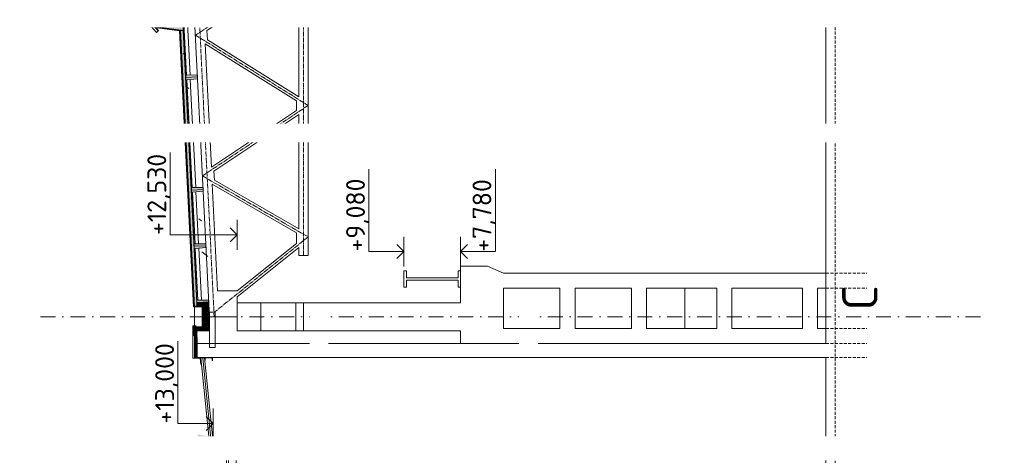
# Model space of a CAD drawing. Header units: millimetres. Extents: x -796345 to 3713765, y -2985421 to 2187451.
# Tile 149 of 256: x 234386 to 255341, y 24349 to 33627. Entities that reach past the tile are written whole.
import ezdxf
from ezdxf import colors
from ezdxf.entities.mleader import LeaderData, LeaderLine
from ezdxf.math import Vec2, Vec3

# ---------------------------------------------------------------- set-up
doc = ezdxf.new("R2010")
doc.units = ezdxf.units.MM
for name, pattern in [('AM_DIN_G_W050', [13.75, 9.75, -1.5, 1, -1.5]), ('CARKOVANA', [5, 3, -2]), ('CENTERX2', [101.6, 63.5, -12.7, 12.7, -12.7]), ('DASHDOT', [25.4, 12.7, -6.35, 0, -6.35]), ('HIDDEN', [9.525, 6.35, -3.175])]:
    doc.linetypes.add(name, pattern=pattern)
for name, color, linetype, lineweight in [('___aktualizace', 5, 'Continuous', 5), ('A99_N_sraf', 252, 'Continuous', 0), ('A99_N_txt-popis-200', 240, 'Continuous', 5), ('A99_N_txt-popis-50', 240, 'Continuous', 9), ('A99_S_kce-demolice', 30, 'Continuous', 20), ('A99_S_kce-pohl', 7, 'Continuous', 5), ('A99_S_kce-rez-sil', 7, 'Continuous', 15), ('A99_S_kce-rez-ten', 7, 'Continuous', 9), ('A99_S_koty-200-vysk', 160, 'Continuous', 9), ('A99_S_osy', 1, 'CENTERX2', 5)]:
    doc.layers.add(name, color=color, linetype=linetype, lineweight=lineweight)
doc.styles.add('A99_popis', font='isocpeur.ttf')
doc.styles.add('ad_popis 100', font='isocpeur.ttf', dxfattribs={"height": 200})

msp = doc.modelspace()

# ---------------------------------------------------------------- hatches: boundary and pattern name
at = {"layer": '___aktualizace', "transparency": 33554562}
h = msp.add_hatch(dxfattribs=at)
h.set_pattern_fill('ZELEZOBETON', color=256, scale=500)
h.set_pattern_definition([(140.41164, (-140171.2, 565460), (-1593.169, -1926.607), []), (140.41164, (-140238, 566164), (-1593.169, -1926.607), []), (140.41164, (-140371.3, 567571.9), (-2363.811, -1289.339), [1000, -500, 0, -500])])
h.paths.add_polyline_path([(238457.9, 26653.6), (238507.7, 26658.3), (238440.3, 27370.1), (238709.1, 27395.6), (238699.6, 27495.2), (238430.8, 27469.7), (238326.2, 28574.8), (238595, 28600.2), (238585.5, 28699.8), (238316.7, 28674.3), (238213, 29769.4), (238481.8, 29794.9), (238472.3, 29894.4), (238203.6, 29869), (238099.8, 30964.1), (238368.6, 30989.5), (238359.2, 31089.1), (238090.4, 31063.6), (237986.6, 32158.7), (238255.4, 32184.2), (238246, 32283.7), (237977.2, 32258.3), (237873.5, 33353.4), (238142.3, 33378.8), (238132.8, 33478.4), (237645, 33432.2), (237654.4, 33332.6), (237823.7, 33348.6)])
at = {"layer": 'A99_N_sraf', "lineweight": 0, "transparency": 33554687}
h = msp.add_hatch(dxfattribs=at)
h.set_pattern_fill('ZELEZOBETON', color=256, scale=10)
h.set_pattern_definition([(45, (-51175, -543700), (-35.355339, 35.355339), []), (45, (-51160.86, -543700), (-35.355339, 35.355339), []), (45, (-51132.574, -543700), (-21.2132034, 49.4974747), [20, -10, 0, -10])])
h.paths.add_polyline_path([(238410, 27300), (238375, 27300), (238375, 27520), (238160, 27530), (238160, 27600), (238410, 27600)])
h.paths.add_polyline_path([(238410, 27000), (238160, 27000), (238160, 27070), (238375, 27080), (238375, 27300), (238410, 27300)])
at = {"layer": 'A99_N_sraf', "linetype": 'Continuous', "lineweight": 0, "ltscale": 2, "transparency": 33554562}
h = msp.add_hatch(dxfattribs=at)
h.set_pattern_fill('BETON-LEHKY', color=256, scale=10, style=0)
h.set_pattern_definition([(135, (-215, -23505.858), (-28.284271, -28.284271), []), (90, (-228.25, -23460.79), (-28.2842712, 28.2842712), [5, -51.5685425]), (135, (-228.25, -23455.79), (-28.284271, -28.284271), [5, -35]), (180, (-231.784, -23452.254), (-28.2842712, -28.2842712), [5, -51.5685425]), (225, (-236.784, -23452.254), (28.284271, -28.284271), [5, -35]), (90, (-240.32, -23460.79), (-28.2842712, 28.2842712), [5, -51.5685425]), (135, (-236.784, -23464.325), (-28.284271, -28.284271), [5, -35]), (180, (-231.784, -23464.325), (-28.2842712, -28.2842712), [5, -51.5685425]), (225, (-228.25, -23460.79), (28.284271, -28.284271), [5, -35]), (135, (-244.89, -23447.683), (-28.284271, -28.284271), [10, -30])])
h.paths.add_polyline_path([(238160, 27070), (238105, 27070), (238105, 26430), (238160, 26430)])
at = {"layer": 'A99_S_kce-demolice', "lineweight": 0}
h = msp.add_hatch(dxfattribs=at)
h.set_pattern_fill('BETON-LEHKY', color=256, scale=10, style=0)
h.set_pattern_definition([(45, (14.142, 0), (-28.284271, 28.284271), []), (0, (59.21, 13.25), (28.2842712, 28.2842712), [5, -51.5685425]), (45, (64.21, 13.25), (-28.284271, 28.284271), [5, -35]), (90, (67.746, 16.784), (-28.2842712, 28.2842712), [5, -51.5685425]), (135, (67.746, 21.784), (-28.284271, -28.284271), [5, -35]), (0, (59.21, 25.32), (28.2842712, 28.2842712), [5, -51.5685425]), (45, (55.675, 21.784), (-28.284271, 28.284271), [5, -35]), (90, (55.675, 16.784), (-28.2842712, 28.2842712), [5, -51.5685425]), (135, (59.21, 13.25), (-28.284271, -28.284271), [5, -35]), (45, (72.317, 29.89), (-28.284271, 28.284271), [10, -30])])
h.paths.add_polyline_path([(238375, 27520), (238290.6, 27523.9), (238290, 27076), (238375, 27080)])

# ---------------------------------------------------------------- linework, layer by layer
at = {"layer": 'A99_N_sraf', "linetype": 'Continuous', "lineweight": 0, "ltscale": 2, "transparency": 33554562}
for points in [[(238290, 27300), (238290, 27524), (238092.9, 27533.1)], [(238290, 27300), (238290, 27076), (238092.9, 27066.9)]]:
    msp.add_lwpolyline(points, dxfattribs=at)
at = {"layer": 'A99_S_kce-demolice', "lineweight": 5}
for points in [[(238483.2, 24414.5), (238443.4, 24410.5), (238242.4, 26420.5), (238282.2, 26424.5)], [(238443.4, 24410.5), (238256, 26285.1)]]:
    msp.add_lwpolyline(points, dxfattribs=at)
at = {"layer": 'A99_S_kce-demolice', "lineweight": 13}
msp.add_lwpolyline([(238523, 24418.5), (238322, 26428.5), (238282.2, 26424.5), (238483.2, 24414.5), (238523, 24418.5)], dxfattribs=at)
at = {"layer": 'A99_S_kce-pohl', "lineweight": 5}
msp.add_line((240325, 28775.1), (240325, 28605.3), dxfattribs=at)
at = {"layer": 'A99_S_kce-pohl'}
for p, q in [((243765, 28380), (243765, 27600)), ((243765, 28380), (244345.4, 28380)), ((244685, 28230), (244345.4, 28380)), ((242565, 28280), (242565, 27930)), ((242565, 28280), (242615, 28280)), ((242615, 28280), (242615, 28130)), ((242615, 28130), (243715, 28130)), ((243765, 28280), (243715, 28280)), ((243715, 28280), (243715, 28130)), ((243765, 28280), (243765, 27930)), ((242565, 27930), (242615, 27930)), ((242615, 28080), (243715, 28080)), ((242615, 27930), (242615, 28080)), ((243715, 27930), (243715, 28080)), ((243765, 27930), (243715, 27930)), ((244685, 27910), (244685, 27050)), ((245885, 27910), (245885, 27050)), ((246205, 27910), (246205, 27050)), ((246205, 27910), (247405, 27910)), ((247405, 27910), (247405, 27050)), ((247725, 27910), (247725, 27050)), ((247725, 27910), (249225, 27910)), ((248545, 27050), (248545, 27910)), ((249225, 27910), (249225, 27050)), ((249545, 27910), (249545, 27050)), ((249545, 27910), (251045, 27910)), ((251045, 27910), (251045, 27050)), ((251365, 27910), (251365, 27050)), ((251365, 27910), (251545, 27910)), ((238425, 27300), (239015, 27300)), ((246205, 27050), (247405, 27050)), ((247725, 27050), (249225, 27050)), ((249545, 27050), (251045, 27050)), ((251365, 27050), (251545, 27050)), ((243765, 27000), (243765, 26730))]:
    msp.add_line(p, q, dxfattribs=at)
at = {"layer": 'A99_S_kce-pohl', "lineweight": 5}
for points in [[(237975, 36300), (238425, 27300)], [(240275, 34702.7), (238316.3, 33478.5)], [(240325, 34616), (238370.6, 33394.5)], [(240325, 34616), (240325, 31984)], [(238370.6, 33394.5), (238380.3, 33199.4)], [(238334.8, 33109.9), (238465.9, 30487.3)], [(238334.8, 33109.9), (240275, 31897.3)], [(238380.3, 33199.4), (240325, 31984)], [(240275, 31897.3), (240275, 31693.4)], [(240275, 31693.4), (238465.9, 30487.3)], [(240325, 31606.6), (238520.1, 30403.3)], [(240325, 31606.6), (240325, 29173.3)], [(238529.8, 30210.5), (238520.1, 30403.3)], [(238529.8, 30210.5), (240325, 29173.3)], [(238484.2, 30121.4), (238597.7, 27850)], [(238484.2, 30121.4), (240275, 29086.7)], [(240275, 29086.7), (240275, 28863.2)], [(240275, 28863.2), (239014.1, 27850)], [(240325, 28775.1), (239015, 27722.4)], [(239014.1, 27850), (238597.7, 27850)], [(239015, 27300), (239015, 27722.4)]]:
    msp.add_lwpolyline(points, dxfattribs=at)
at = {"layer": 'A99_S_kce-pohl', "color": 253, "linetype": 'AM_DIN_G_W050', "lineweight": 0, "ltscale": 10}
msp.add_lwpolyline([(238074.9, 36305), (238524.9, 27305)], dxfattribs=at)
at = {"layer": 'A99_S_kce-pohl'}
for points in [[(239515, 27600), (239515, 27000), (239015, 27000), (239015, 27600)], [(238830, 24690), (238990, 24690), (238985, 23650), (238825, 23650)]]:
    msp.add_lwpolyline(points, close=True, dxfattribs=at)
at = {"layer": 'A99_S_kce-pohl', "lineweight": 5}
msp.add_lwpolyline([(238425, 27395), (238545, 27395), (238545, 26645), (238425, 26645)], close=True, dxfattribs=at)
at = {"layer": 'A99_S_kce-pohl', "lineweight": 0}
msp.add_lwpolyline([(238105, 26430), (238160, 26430), (238159.6, 27070), (238105, 27070)], close=True, dxfattribs=at)
at = {"layer": 'A99_S_kce-rez-sil', "color": 7, "linetype": 'HIDDEN', "lineweight": 5, "ltscale": 10}
for points in [[(251545, 28230), (252415, 28230)], [(251545, 27050), (252415, 27050)], [(251545, 26730), (252415, 26730)], [(251545, 26430), (252415, 26430)]]:
    msp.add_lwpolyline(points, dxfattribs=at)
at = {"layer": 'A99_S_kce-rez-sil'}
msp.add_lwpolyline([(239515, 27600), (239515, 27000), (239015, 27000), (239015, 27600)], close=True, dxfattribs=at)
at = {"layer": 'A99_S_kce-rez-sil', "linetype": 'Continuous', "lineweight": 5}
for points in [[(238490, 26430), (238105, 26430), (238105, 27070)], [(238514.2, 24506.9), (238830, 24415.4), (238830, 24114.9), (238520.7, 24025.3)], [(238525.3, 24068.3), (238791, 24145.2), (238791, 24385.1), (238518.5, 24464)]]:
    msp.add_lwpolyline(points, dxfattribs=at)
at = {"layer": 'A99_S_kce-rez-sil', "linetype": 'Continuous', "lineweight": 13}
msp.add_lwpolyline([(238330, 26370), (238330, 26430), (238490, 26430), (238490, 26370), (238485, 26370), (238485, 26425), (238335, 26425), (238335, 26370), (238330, 26370)], dxfattribs=at)
msp.add_lwpolyline([(238514.6, 24503.1), (238506.6, 24582.7), (238825, 24614.5), (238833, 24534.9)], close=True, dxfattribs=at)
at = {"layer": 'A99_S_kce-rez-ten', "linetype": 'HIDDEN', "lineweight": 5, "ltscale": 10}
msp.add_line((251745, -600), (251745, 83825), dxfattribs=at)
at = {"layer": 'A99_S_kce-rez-ten', "lineweight": 13}
for p, q in [((251545, 26730), (251545, 81850)), ((238160, 26730), (251545, 26730)), ((251545, -600), (251545, 26430))]:
    msp.add_line(p, q, dxfattribs=at)
at = {"layer": 'A99_S_kce-rez-ten', "lineweight": 0}
for points in [[(238169.8, 32408.6), (237920.1, 32396.2), (237860.2, 33594.7), (238109.9, 33607.1), (238111.9, 33567.2), (237882.7, 33545.7), (237937.6, 32447.1), (238167.8, 32448.6)], [(238229.6, 31210.1), (237980, 31197.6), (237920.1, 32396.2), (238169.8, 32408.6), (238171.8, 32368.7), (237942.6, 32347.2), (237997.4, 31248.6), (238227.6, 31250.1)], [(238289.5, 30011.6), (238039.8, 29999.1), (237980, 31197.6), (238229.6, 31210.1), (238231.6, 31170.2), (238002.4, 31148.7), (238057.3, 30050.1), (238287.5, 30051.6)], [(238349.4, 28813.1), (238099.7, 28800.6), (238039.8, 29999.1), (238289.5, 30011.6), (238291.5, 29971.7), (238062.3, 29950.2), (238117.2, 28851.6), (238347.4, 28853.1)], [(238409.3, 27614.6), (238159.6, 27602.1), (238099.7, 28800.6), (238349.4, 28813.1), (238351.4, 28773.2), (238122.2, 28751.7), (238177.1, 27653.1), (238407.3, 27654.6)], [(238160, 27000), (238410, 27000), (238410, 27600), (238160, 27600), (238160, 27530), (238375, 27520), (238375, 27080), (238160, 27070)]]:
    msp.add_lwpolyline(points, close=True, dxfattribs=at)
at = {"layer": 'A99_S_kce-rez-ten', "lineweight": 9}
for points in [[(238169.8, 32408.6), (238167.8, 32448.6), (237937.6, 32447.1), (237882.7, 33545.7), (238111.9, 33567.2), (238109.9, 33607.1), (237860.2, 33594.7)], [(238169.8, 32408.6), (238171.8, 32368.7), (237942.6, 32347.2), (237997.4, 31248.6), (238227.6, 31250.1), (238229.6, 31210.1), (238229.6, 31210.1)], [(238289.5, 30011.6), (238287.5, 30051.6), (238057.3, 30050.1), (238002.4, 31148.7), (238231.6, 31170.2), (238229.6, 31210.1), (238229.6, 31210.1)], [(238289.5, 30011.6), (238291.5, 29971.7), (238062.3, 29950.2), (238117.2, 28851.6), (238347.4, 28853.1), (238349.4, 28813.1), (238349.4, 28813.1)], [(238428.3, 27300), (238407.3, 27654.6), (238177.1, 27653.1), (238122.2, 28751.7), (238351.4, 28773.2), (238349.4, 28813.1), (238349.4, 28813.1)], [(238425, 27300), (238425, 27000)], [(238160, 26730), (238159.6, 27000), (238425, 27000)]]:
    msp.add_lwpolyline(points, dxfattribs=at)
at = {"layer": 'A99_S_kce-rez-ten', "lineweight": 5}
for points in [[(238012.6, 32447.6), (237957.4, 33552.7)], [(238072.5, 31249.1), (238017.3, 32354.2)], [(238132.4, 30050.6), (238077.2, 31155.7)], [(238192.3, 28852.1), (238137, 29957.2)], [(238252.1, 27653.6), (238196.9, 28758.7)], [(238105, 27085), (238105, 27515)], [(238240, 26280), (238225, 26415), (238070, 26415), (238070, 27105), (238145, 27105)]]:
    msp.add_lwpolyline(points, dxfattribs=at)
at = {"layer": 'A99_S_kce-rez-ten', "linetype": 'CARKOVANA', "lineweight": 0, "ltscale": 15}
for points, const_width in [([(238157.1, 27602), (237867.6, 33394.8)], 5), ([(238280, 27300), (238280, 27514.4), (238093.4, 27523.1)], 20), ([(238157.1, 27602), (238157.1, 27530.1)], 5), ([(238280, 27300), (238280, 27085.6), (238093.4, 27076.9)], 20), ([(238093.7, 27081.3), (238095, 26895)], 20), ([(238157.5, 26730), (238157.5, 27070)], 5)]:
    msp.add_lwpolyline(points, dxfattribs=dict(at, const_width=const_width))
at = {"layer": 'A99_S_kce-rez-ten', "lineweight": 0}
for points in [[(238154.6, 27601.9), (237865.1, 33396.4)], [(238270, 27300), (238270, 27504.9), (238083.9, 27513.5)], [(238290, 27300), (238290, 27524), (238084.8, 27533.5)], [(238154.6, 27602), (238154.6, 27530.3)], [(238159.6, 27602), (238159.6, 27530)], [(238160, 27600), (238160, 27530), (238160, 27530), (238375, 27520), (238375, 27300)], [(238270, 27300), (238270, 27095.1), (238083.9, 27086.5)], [(238290, 27300), (238290, 27076), (238084.8, 27066.5)], [(238083.9, 27086.5), (238085, 26895)], [(238103.6, 27080.8), (238105, 26895)], [(238159.6, 26998), (238159.6, 27070)]]:
    msp.add_lwpolyline(points, dxfattribs=at)
at = {"layer": 'A99_S_kce-rez-ten', "linetype": 'Continuous', "lineweight": 0}
msp.add_lwpolyline([(238155, 26730), (238155, 27070)], dxfattribs=at)
at = {"layer": 'A99_S_koty-200-vysk', "ltscale": 2}
for p, q in [((237587.2, 29043.9), (237587.2, 30800.4)), ((241816, 28686.7), (241816, 30443.2)), ((244514, 28686.7), (244514, 30443.2)), ((239015, 28726.6), (239015, 29361.2)), ((239015, 29043.9), (238865.1, 29193.4)), ((239015, 29043.9), (237587.2, 29043.9)), ((239015, 29043.9), (238865.1, 28894.3)), ((242565, 28369.4), (242565, 29004)), ((243765, 28369.4), (243765, 29004)), ((242565, 28686.7), (242415.1, 28836.2)), ((243765, 28686.7), (243914.9, 28836.2)), ((242565, 28686.7), (241816, 28686.7)), ((242565, 28686.7), (242415.1, 28537.1)), ((243765, 28686.7), (244514, 28686.7)), ((243765, 28686.7), (243914.9, 28537.1)), ((237752.7, 25026.4), (237752.7, 26783)), ((238501.7, 25026.4), (238351.7, 25176)), ((238501.7, 24709.1), (238501.7, 25343.7)), ((238501.7, 25026.4), (238351.7, 24876.9))]:
    msp.add_line(p, q, dxfattribs=at)
at = {"layer": 'A99_S_osy', "linetype": 'DASHDOT', "lineweight": 5, "ltscale": 25}
msp.add_lwpolyline([(254834.8, 27300), (234814.8, 27300)], dxfattribs=at)

# ---------------------------------------------------------------- texts
at = {"layer": 'A99_N_txt-popis-200', "color": 1, "lineweight": 0, "insert": (251891.5, 27433.9), "char_height": 750, "width": 380.494, "attachment_point": 1, "rotation": 90, "style": 'ad_popis 100', "bg_fill": 3, "box_fill_scale": 1, "bg_fill_color": 256, "bg_fill_transparency": 0}
msp.add_mtext('C', dxfattribs=at)
at = {"layer": 'A99_S_koty-200-vysk', "style": 'A99_popis'}
for s, p in [('+12,530', (237504.6, 29041.1)), ('+9,080', (241733.4, 28690)), ('+7,780', (244424.3, 28685)), ('+13,000', (237670, 25025))]:
    msp.add_text(s, height=400, rotation=90, dxfattribs=at).set_placement(p)

# ---------------------------------------------------------------- next in the draw order: linework, layer by layer
at = {"layer": 'A99_S_kce-rez-sil', "color": 7, "linetype": 'HIDDEN', "lineweight": 5, "ltscale": 10}
msp.add_lwpolyline([(251545, 27910), (252415, 27910)], dxfattribs=at)

# ---------------------------------------------------------------- next in the draw order: leaders
at = {"layer": 'A99_N_txt-popis-50', "lineweight": 9}
ml = msp.add_multileader_mtext('Standard', dxfattribs=at)
ml.set_content('\\A1;{\\C256;demontáž střešních  panelů PUR + polykarbonát, tl.40mm, včetně klempířských výrobků}', color=1, style='A99_popis')
ml.set_leader_properties(color=256, linetype='ByLayer', lineweight=-1)
ml.build(insert=Vec2(0, 0))
ml.multileader.update_dxf_attribs({"dogleg_length": 1, "arrow_head_size": 300, "scale": 200})
ctx = ml.context
ctx.base_point, ctx.scale, ctx.char_height, ctx.arrow_head_size, ctx.landing_gap_size, ctx.plane_origin, ctx.plane_x_axis, ctx.plane_y_axis = Vec3(233630, 6914.7), 200, 400, 300, 250, Vec3(239436, 10074.7), Vec3(0, 1), Vec3(-1, 0)
notes = []
notes.append((ctx, [(0, (1, 1, 0), (233630, 6329.7), (0, 1), 585, [(0, [(237740, 6329.7)], 0, [])])]))
ctx.mtext.insert, ctx.mtext.text_direction, ctx.mtext.rotation, ctx.mtext.width, ctx.mtext.flow_direction = Vec3(233370, 7164.7), Vec3(0, 1), 1.5707963, 10901.433, 5
ctx.mtext.has_bg_fill, ctx.mtext.bg_color, ctx.mtext.bg_scale_factor, ctx.mtext.bg_transparency, ctx.mtext.use_window_bg_color = 1, -1073741824, 1, 0, 1
ml = msp.add_multileader_mtext('Standard', dxfattribs=at)
ml.set_content('\\A1;{\\C256;demontáž pásového prosvětlení z polykarbonátu}', color=1, style='A99_popis')
ml.set_leader_properties(color=256, linetype='ByLayer', lineweight=-1)
ml.build(insert=Vec2(0, 0))
ml.multileader.update_dxf_attribs({"dogleg_length": 1, "arrow_head_size": 300, "scale": 200})
ctx = ml.context
ctx.base_point, ctx.scale, ctx.char_height, ctx.arrow_head_size, ctx.landing_gap_size, ctx.plane_origin, ctx.plane_x_axis, ctx.plane_y_axis = Vec3(240815.8, -7752.7), 200, 400, 300, 250, Vec3(246621.8, -5400), Vec3(0, 1), Vec3(-1, 0)
notes.append((ctx, [(1, (1, 1, 0), (240815.8, -1987.7), (0, -1), 585, [(0, [(240830.8, -885)], 0, [])])]))
ctx.mtext.insert, ctx.mtext.text_direction, ctx.mtext.rotation, ctx.mtext.width, ctx.mtext.flow_direction = Vec3(240555.8, -7502.7), Vec3(0, 1), 1.5707963, 5217.251, 5
ctx.mtext.has_bg_fill, ctx.mtext.bg_color, ctx.mtext.bg_scale_factor, ctx.mtext.bg_transparency, ctx.mtext.use_window_bg_color = 1, -1073741824, 1, 0, 1
ml = msp.add_multileader_mtext('Standard', dxfattribs=at)
ml.set_content('\\A1;{\\C256;demontáž stěnových panelů PUR, tl.40mm, včetně klempířských výrobků}', color=1, style='A99_popis')
ml.set_leader_properties(color=256, linetype='ByLayer', lineweight=-1)
ml.build(insert=Vec2(0, 0))
ml.multileader.update_dxf_attribs({"dogleg_length": 1, "arrow_head_size": 300, "scale": 200})
ctx = ml.context
ctx.base_point, ctx.scale, ctx.char_height, ctx.arrow_head_size, ctx.landing_gap_size, ctx.plane_origin, ctx.plane_x_axis, ctx.plane_y_axis = Vec3(245275.8, -7756.6), 200, 400, 300, 250, Vec3(251081.8, -5400), Vec3(0, 1), Vec3(-1, 0)
notes.append((ctx, [(1, (1, 1, 0), (245275.8, -1631.6), (0, -1), 585, [(0, [(245290.8, -885)], 0, [])])]))
ctx.mtext.insert, ctx.mtext.text_direction, ctx.mtext.rotation, ctx.mtext.width, ctx.mtext.flow_direction = Vec3(245015.8, -7506.6), Vec3(0, 1), 1.5707963, 5217.251, 5
ctx.mtext.has_bg_fill, ctx.mtext.bg_color, ctx.mtext.bg_scale_factor, ctx.mtext.bg_transparency, ctx.mtext.use_window_bg_color = 1, -1073741824, 1, 0, 1
for ctx, leaders in notes:
    for number, flags, end, landing, length, lines in leaders:
        leader = LeaderData()
        leader.index, (leader.has_last_leader_line, leader.has_dogleg_vector, leader.attachment_direction) = number, flags
        leader.last_leader_point, leader.dogleg_vector, leader.dogleg_length = Vec3(end), Vec3(landing), length
        for number, points, colour, breaks in lines:
            line = LeaderLine()
            line.index, line.vertices, line.color, line.breaks = number, Vec3.list(points), colors.encode_raw_color(colour), breaks
            leader.lines.append(line)
        ctx.leaders.append(leader)

# ---------------------------------------------------------------- next in the draw order: hatches: boundary and pattern name
at = {"layer": 'A99_N_sraf', "lineweight": 0, "transparency": 33554687}
h = msp.add_hatch(dxfattribs=at)
h.set_pattern_fill('ZELEZOBETON', color=256, scale=10)
h.set_pattern_definition([(45, (32580, -4e-10), (-35.355339, 35.355339), []), (45, (32594.14, -4e-10), (-35.355339, 35.355339), []), (45, (32622.426, -4e-10), (-21.213203, 49.497475), [20, -10, 0, -10])])
h.paths.add_polyline_path([(238159.6, 27602.1), (238220.5, 27605.2), (238358.1, 27612), (238409.3, 27614.6), (238407.3, 27654.6), (238177.1, 27653.1), (238122.2, 28751.7), (238351.4, 28773.2), (238347.4, 28853.1), (238117.2, 28851.6), (238062.3, 29950.2), (238291.4, 29971.7), (238287.4, 30051.6), (238057.3, 30050.1), (238002.4, 31148.7), (238231.5, 31170.2), (238227.5, 31250.1), (237997.4, 31248.6), (237942.6, 32347.2), (238171.8, 32368.7), (238167.6, 32448.6), (237937.6, 32447.1), (237882.7, 33545.7), (238111.6, 33567.2), (238109.6, 33607.1), (237300.9, 33566.7), (237305.4, 33476.8), (237870.2, 33394.9)])
at = {"layer": 'A99_N_sraf', "linetype": 'Continuous', "lineweight": 0, "ltscale": 2, "transparency": 33554562}
h = msp.add_hatch(dxfattribs=at)
h.set_pattern_fill('BETON-LEHKY', color=256, scale=10)
h.set_pattern_definition([(137.86, (238148.888, 27615.76), (-26.83778, -29.6603), []), (92.86, (238133.407, 27660.11), (-29.6603, 26.83778), [5, -51.56854]), (137.86, (238133.157, 27665.104), (-26.83778, -29.6603), [5, -35]), (182.86, (238129.45, 27668.458), (-26.83778, -29.6603), [5, -51.56854]), (227.86, (238124.456, 27668.21), (29.6603, -26.83778), [5, -35]), (92.86, (238121.35, 27659.508), (-29.6603, 26.83778), [5, -51.56854]), (137.86, (238125.06, 27656.153), (-26.83778, -29.6603), [5, -35]), (182.86, (238130.052, 27656.402), (-26.83778, -29.6603), [5, -51.56854]), (227.86, (238133.407, 27660.11), (29.6603, -26.83778), [5, -35]), (137.86, (238116.13, 27672.37), (-26.83778, -29.6603), [10, -30])])
h.paths.add_polyline_path([(238103.6, 27519.2), (237810.8, 33381.9), (237865.7, 33384.7), (238158.6, 27522)])

# ---------------------------------------------------------------- next in the draw order: linework, layer by layer
at = {"layer": 'A99_S_kce-demolice', "lineweight": 9}
for points in [[(237294.5, 33351.4), (234706.2, 36300.8)], [(237334, 33386), (234776.2, 36300.8)], [(237343.3, 33394.2), (234784.5, 36310.2)], [(237294.5, 33351.4), (237343.3, 33394.2)]]:
    msp.add_lwpolyline(points, dxfattribs=at)
msp.add_lwpolyline([(237304.7, 33488.9), (237300.5, 33558.8), (237255.6, 33556.1), (237259.7, 33486.2)], close=True, dxfattribs=at)
at = {"layer": 'A99_S_kce-pohl', "lineweight": 5}
msp.add_line((240325, 28605.3), (240525, 28605.3), dxfattribs=at)
at = {"layer": 'A99_S_kce-pohl'}
for p, q in [((244685, 28230), (251545, 28230)), ((244685, 27910), (245885, 27910)), ((243765, 27600), (239515, 27600)), ((240425, 27600), (240425, 27000)), ((244685, 27050), (245885, 27050)), ((239515, 27000), (243765, 27000))]:
    msp.add_line(p, q, dxfattribs=at)
at = {"layer": 'A99_S_kce-pohl', "color": 253, "linetype": 'AM_DIN_G_W050', "lineweight": 0, "ltscale": 10}
for points in [[(240425, 28605.3), (240425, 28605.3), (240425, 36300)], [(240525, 34800), (238125, 33300)], [(238125, 33300), (240525, 31800), (238275, 30300), (240525, 29000)], [(240525, 29000), (238520.7, 27389.3)]]:
    msp.add_lwpolyline(points, dxfattribs=at)
at = {"layer": 'A99_S_kce-pohl', "lineweight": 5}
msp.add_lwpolyline([(240525, 36300), (240525, 28605.3)], dxfattribs=at)
at = {"layer": 'A99_S_kce-rez-sil'}
msp.add_lwpolyline([(240265, 27600), (240265, 27000), (240425, 27000), (240425, 27600)], close=True, dxfattribs=at)
at = {"layer": 'A99_S_kce-rez-ten', "lineweight": 13}
msp.add_line((238490, 26430), (251545, 26430), dxfattribs=at)
at = {"layer": 'A99_S_kce-rez-ten', "lineweight": 0}
for points in [[(237300, 39035), (237300, 33560)], [(237305.4, 33476.8), (237300, 33566.5)], [(238103.6, 27519.2), (237809.7, 33403.7), (237310, 33476.2)], [(238103.6, 27519.2), (237809.7, 33403.7), (237310, 33476.2)], [(238083.7, 27518.2), (237790.5, 33386.2), (237310, 33456)], [(238083.9, 27513.5), (237790.5, 33386.2), (237310, 33456)], [(237810.8, 33403.5), (237809.9, 33398.6), (237869.5, 33390)]]:
    msp.add_lwpolyline(points, dxfattribs=at)
at = {"layer": 'A99_S_kce-rez-ten', "lineweight": 9}
msp.add_lwpolyline([(237300.9, 33566.7), (237860.2, 33594.7)], dxfattribs=at)
at = {"layer": 'A99_S_kce-rez-ten', "linetype": 'CARKOVANA', "lineweight": 0, "ltscale": 15}
for points, const_width in [([(238093.7, 27518.7), (237800.1, 33395.7), (237310, 33466.2)], 20), ([(238093.7, 27518.7), (237800.1, 33395.7), (237310, 33466.2)], 20), ([(237810.4, 33401), (237866.8, 33392.9)], 5)]:
    msp.add_lwpolyline(points, dxfattribs=dict(at, const_width=const_width))
at = {"layer": 'A99_S_kce-rez-ten', "color": 1, "lineweight": 0}
msp.add_lwpolyline([(238159.6, 27602.1), (237870.2, 33394.9), (237303.9, 33477)], dxfattribs=at)
at = {"layer": 'A99_S_koty-200-vysk', "ltscale": 2}
msp.add_line((238501.7, 25026.4), (237752.7, 25026.4), dxfattribs=at)

# ---------------------------------------------------------------- next in the draw order: leaders
at = {"layer": 'A99_N_txt-popis-50', "lineweight": 9}
ml = msp.add_multileader_mtext('Standard', dxfattribs=at)
ml.set_content('\\A1;{\\C256;demontáž střešních  panelů PUR, tl.40mm, včetně klempířských výrobků}', color=1, style='A99_popis')
ml.set_leader_properties(color=256, linetype='ByLayer', lineweight=-1)
ml.build(insert=Vec2(0, 0))
ml.multileader.update_dxf_attribs({"dogleg_length": 1, "arrow_head_size": 300, "scale": 200})
ctx = ml.context
ctx.base_point, ctx.scale, ctx.char_height, ctx.arrow_head_size, ctx.landing_gap_size, ctx.plane_origin, ctx.plane_x_axis, ctx.plane_y_axis = Vec3(233630, 18617.8), 200, 400, 300, 250, Vec3(239436, 21777.8), Vec3(0, 1), Vec3(-1, 0)
notes = []
notes.append((ctx, [(1, (1, 1, 0), (233630, 24742.8), (0, -1), 585, [(0, [(238476.8, 24742.8)], 0, [])])]))
ctx.mtext.insert, ctx.mtext.text_direction, ctx.mtext.rotation, ctx.mtext.width, ctx.mtext.flow_direction = Vec3(233370, 18867.8), Vec3(0, 1), 1.5707963, 5217.251, 5
ctx.mtext.has_bg_fill, ctx.mtext.bg_color, ctx.mtext.bg_scale_factor, ctx.mtext.bg_transparency, ctx.mtext.use_window_bg_color = 1, -1073741824, 1, 0, 1
for ctx, leaders in notes:
    for number, flags, end, landing, length, lines in leaders:
        leader = LeaderData()
        leader.index, (leader.has_last_leader_line, leader.has_dogleg_vector, leader.attachment_direction) = number, flags
        leader.last_leader_point, leader.dogleg_vector, leader.dogleg_length = Vec3(end), Vec3(landing), length
        for number, points, colour, breaks in lines:
            line = LeaderLine()
            line.index, line.vertices, line.color, line.breaks = number, Vec3.list(points), colors.encode_raw_color(colour), breaks
            leader.lines.append(line)
        ctx.leaders.append(leader)

# ---------------------------------------------------------------- next in the draw order: leaders
ml = msp.add_multileader_mtext('Standard', dxfattribs=at)
ml.set_content('\\A1;{\\C256;demontáž FVE}', color=1, style='A99_popis')
ml.set_leader_properties(color=256, linetype='ByLayer', lineweight=-1)
ml.build(insert=Vec2(0, 0))
ml.multileader.update_dxf_attribs({"dogleg_length": 1, "arrow_head_size": 300, "scale": 200})
ctx = ml.context
ctx.base_point, ctx.scale, ctx.char_height, ctx.arrow_head_size, ctx.landing_gap_size, ctx.plane_origin, ctx.plane_x_axis, ctx.plane_y_axis = Vec3(233630, 2419.7), 200, 400, 300, 250, Vec3(239436, 5579.7), Vec3(0, 1), Vec3(-1, 0)
notes = []
notes.append((ctx, [(0, (1, 1, 0), (233630, 1834.7), (0, 1), 585, [(0, [(237740, 1834.7)], 0, [])])]))
ctx.mtext.insert, ctx.mtext.text_direction, ctx.mtext.rotation, ctx.mtext.width, ctx.mtext.flow_direction = Vec3(233429.8, 2669.7), Vec3(0, 1), 1.5707963, 3535.122, 5
ctx.mtext.has_bg_fill, ctx.mtext.bg_color, ctx.mtext.bg_scale_factor, ctx.mtext.bg_transparency, ctx.mtext.use_window_bg_color = 1, -1073741824, 1, 0, 1
for ctx, leaders in notes:
    for number, flags, end, landing, length, lines in leaders:
        leader = LeaderData()
        leader.index, (leader.has_last_leader_line, leader.has_dogleg_vector, leader.attachment_direction) = number, flags
        leader.last_leader_point, leader.dogleg_vector, leader.dogleg_length = Vec3(end), Vec3(landing), length
        for number, points, colour, breaks in lines:
            line = LeaderLine()
            line.index, line.vertices, line.color, line.breaks = number, Vec3.list(points), colors.encode_raw_color(colour), breaks
            leader.lines.append(line)
        ctx.leaders.append(leader)

# ---------------------------------------------------------------- next in the draw order: leaders
ml = msp.add_multileader_mtext('Standard', dxfattribs=at)
ml.set_content('\\A1;{\\C256;dozdění okenních otvorů}', color=1, style='A99_popis')
ml.set_leader_properties(color=256, linetype='ByLayer', lineweight=-1)
ml.build(insert=Vec2(0, 0))
ml.multileader.update_dxf_attribs({"dogleg_length": 3.23, "arrow_head_size": 200, "scale": 200})
ctx = ml.context
ctx.base_point, ctx.scale, ctx.char_height, ctx.arrow_head_size, ctx.landing_gap_size, ctx.plane_origin = Vec3(9847.5, 33665), 200, 400, 200, 250, Vec3(12847.5, 22819.2)
notes = []
notes.append((ctx, [(0, (1, 1, 0), (9202.5, 33665), (1, 0), 645, [(0, [(5910, 33665.2)], 0, [])])]))
ctx.mtext.insert, ctx.mtext.width, ctx.mtext.defined_height, ctx.mtext.flow_direction = Vec3(10097.5, 33865), 4425, 8.47, 5
ctx.mtext.has_bg_fill, ctx.mtext.bg_color, ctx.mtext.bg_scale_factor, ctx.mtext.bg_transparency, ctx.mtext.use_window_bg_color = 1, -1073741824, 1, 0, 1
ml = msp.add_multileader_mtext('Standard', dxfattribs=at)
ml.set_content('\\A1;{\\C256;vybourání oken a dozdění okenních otvorů}', color=1, style='A99_popis')
ml.set_leader_properties(color=256, linetype='ByLayer', lineweight=-1)
ml.build(insert=Vec2(0, 0))
ml.multileader.update_dxf_attribs({"dogleg_length": 3.23, "arrow_head_size": 200, "scale": 200})
ctx = ml.context
ctx.base_point, ctx.scale, ctx.char_height, ctx.arrow_head_size, ctx.landing_gap_size, ctx.plane_origin = Vec3(9850, 31215), 200, 400, 200, 250, Vec3(12847.5, 20369.2)
notes.append((ctx, [(0, (1, 1, 0), (9205, 31215), (1, 0), 645, [(0, [(5720, 31215.2)], 0, [])])]))
ctx.mtext.insert, ctx.mtext.width, ctx.mtext.defined_height, ctx.mtext.flow_direction = Vec3(10100, 31415), 4382.5, 8.47, 5
ctx.mtext.has_bg_fill, ctx.mtext.bg_color, ctx.mtext.bg_scale_factor, ctx.mtext.bg_transparency, ctx.mtext.use_window_bg_color = 1, -1073741824, 1, 0, 1
ml = msp.add_multileader_mtext('Standard', dxfattribs=at)
ml.set_content('\\A1;{\\C256;oprava + nátěr stěn}', color=1, style='A99_popis')
ml.set_leader_properties(color=256, linetype='ByLayer', lineweight=-1)
ml.build(insert=Vec2(0, 0))
ml.multileader.update_dxf_attribs({"dogleg_length": 3.23, "arrow_head_size": 200, "scale": 200})
ctx = ml.context
ctx.base_point, ctx.scale, ctx.char_height, ctx.arrow_head_size, ctx.landing_gap_size, ctx.plane_origin = Vec3(69660, 24385), 200, 400, 200, 250, Vec3(72657.5, 12759.2)
notes.append((ctx, [(0, (1, 1, 0), (69015, 24385), (1, 0), 645, [(0, [(69025, 26350)], 0, [])])]))
ctx.mtext.insert, ctx.mtext.width, ctx.mtext.defined_height, ctx.mtext.flow_direction = Vec3(69910, 24645), 5054.82, 8.47, 5
ctx.mtext.has_bg_fill, ctx.mtext.bg_color, ctx.mtext.bg_scale_factor, ctx.mtext.bg_transparency, ctx.mtext.use_window_bg_color = 1, -1073741824, 1, 0, 1
for ctx, leaders in notes:
    for number, flags, end, landing, length, lines in leaders:
        leader = LeaderData()
        leader.index, (leader.has_last_leader_line, leader.has_dogleg_vector, leader.attachment_direction) = number, flags
        leader.last_leader_point, leader.dogleg_vector, leader.dogleg_length = Vec3(end), Vec3(landing), length
        for number, points, colour, breaks in lines:
            line = LeaderLine()
            line.index, line.vertices, line.color, line.breaks = number, Vec3.list(points), colors.encode_raw_color(colour), breaks
            leader.lines.append(line)
        ctx.leaders.append(leader)

# ---------------------------------------------------------------- next in the draw order: leaders
ml = msp.add_multileader_mtext('Standard', dxfattribs=at)
ml.set_content('\\A1;{\\C256;oprava + nátěr stěn}', color=1, style='A99_popis')
ml.set_leader_properties(color=256, linetype='ByLayer', lineweight=-1)
ml.build(insert=Vec2(0, 0))
ml.multileader.update_dxf_attribs({"dogleg_length": 3.23, "arrow_head_size": 200, "scale": 200})
ctx = ml.context
ctx.base_point, ctx.scale, ctx.char_height, ctx.arrow_head_size, ctx.landing_gap_size, ctx.plane_origin = Vec3(104685, 24490), 200, 400, 200, 250, Vec3(107682.5, 12864.2)
notes = []
notes.append((ctx, [(0, (1, 1, 0), (104040, 24490), (1, 0), 645, [(0, [(104050, 26455)], 0, [])])]))
ctx.mtext.insert, ctx.mtext.width, ctx.mtext.defined_height, ctx.mtext.flow_direction = Vec3(104935, 24750), 5054.82, 8.47, 5
ctx.mtext.has_bg_fill, ctx.mtext.bg_color, ctx.mtext.bg_scale_factor, ctx.mtext.bg_transparency, ctx.mtext.use_window_bg_color = 1, -1073741824, 1, 0, 1
for ctx, leaders in notes:
    for number, flags, end, landing, length, lines in leaders:
        leader = LeaderData()
        leader.index, (leader.has_last_leader_line, leader.has_dogleg_vector, leader.attachment_direction) = number, flags
        leader.last_leader_point, leader.dogleg_vector, leader.dogleg_length = Vec3(end), Vec3(landing), length
        for number, points, colour, breaks in lines:
            line = LeaderLine()
            line.index, line.vertices, line.color, line.breaks = number, Vec3.list(points), colors.encode_raw_color(colour), breaks
            leader.lines.append(line)
        ctx.leaders.append(leader)

doc.saveas('drawing.dxf')
